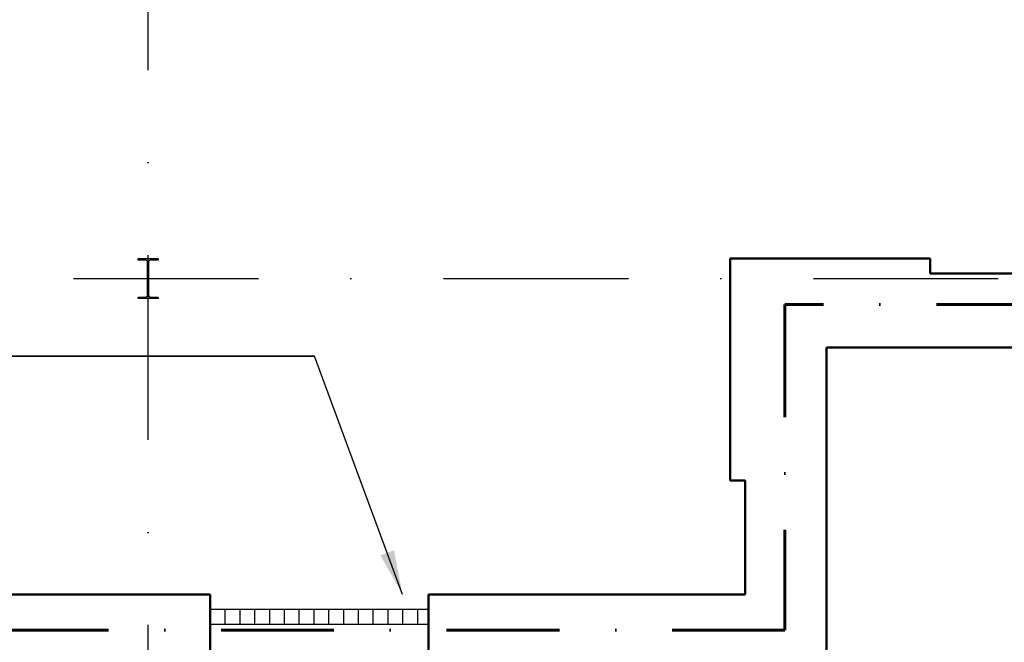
# Model space of a CAD drawing. Header units: millimetres. Extents: x 2886542 to 7567581, y -792623 to 134766.
# Tile 36 of 256: x 3932691 to 3939345, y -350384 to -346175. Entities that reach past the tile are written whole.
import ezdxf

# ---------------------------------------------------------------- set-up
doc = ezdxf.new("R2010")
doc.units = ezdxf.units.MM
doc.linetypes.add('DASHDOT', pattern=[1, 0.5, -0.25, 0, -0.25])
doc.linetypes.add('DASHDOTX2', pattern=[50.8, 25.4, -12.7, 0, -12.7])
for name, color, linetype in [('IN_C_OSA', 6, 'DASHDOT'), ('IN_VYPLNE OTVORU', 151, 'Continuous'), ('požárničina', 10, 'Continuous')]:
    doc.layers.add(name, color=color, linetype=linetype)
doc.layers.add('IN_C_TLUSTA', color=5, linetype='Continuous', lineweight=50)
doc.layers.add('IN_SLOUPY', color=134, linetype='Continuous', lineweight=30)
doc.styles.add('ROMANT', font='romant')
doc.dimstyles.new('úhlová', dxfattribs={"dimscale": 0.2, "dimtxt": 2.5, "dimasz": 1.5, "dimexe": 0, "dimexo": 3, "dimgap": 1, "dimtad": 1, "dimdec": 0, "dimzin": 0, "dimdsep": 46, "dimtxsty": 'ROMANT', "dimcen": 5, "dimclrd": 256, "dimclre": 256, "dimclrt": 7, "dimadec": 1, "dimazin": 0, "dimtfac": 1, "dimtdec": 0, "dimtix": 1, "dimtmove": 2, "dimatfit": 3, "dimfxl": 0, "dimtvp": 2, "dimtolj": 1, "dimtzin": 0, "dimarcsym": 0})

msp = doc.modelspace()

# ---------------------------------------------------------------- linework, layer by layer
at = {"layer": 'IN_C_OSA', "color": 250, "ltscale": 2500}
for p, q in [((3933558.2, -361517), (3933558.2, -336248.2)), ((3885552.3, -347925.8), (3946125.5, -347925.8))]:
    msp.add_line(p, q, dxfattribs=at)
at = {"layer": 'IN_C_TLUSTA', "color": 250}
for p, q in [((3937493.2, -349290.8), (3937493.2, -347790.8)), ((3937493.2, -347790.8), (3938843.2, -347790.8)), ((3938843.2, -347890.8), (3938843.2, -347790.8)), ((3938843.2, -347890.8), (3940943.2, -347890.8)), ((3938143.2, -350560.8), (3938143.2, -348390.8)), ((3938143.2, -348390.8), (3940943.2, -348390.8)), ((3937493.2, -349290.8), (3937593.2, -349290.8)), ((3937593.2, -350060.8), (3937593.2, -349290.8)), ((3931908.2, -350060.8), (3933978.2, -350060.8)), ((3933978.2, -350060.8), (3933978.2, -350560.8)), ((3935453.2, -350060.8), (3935453.2, -350560.8)), ((3935453.2, -350060.8), (3937593.2, -350060.8))]:
    msp.add_line(p, q, dxfattribs=at)
at = {"layer": 'IN_SLOUPY', "color": 250}
msp.add_lwpolyline([(3933554.9, -348035.6), (3933554.9, -347816, 0.414214), (3933539.9, -347801), (3933490.7, -347801), (3933490.7, -347790.8), (3933625.7, -347790.8), (3933625.7, -347801), (3933576.5, -347801, 0.414214), (3933561.5, -347816), (3933561.5, -348035.6, 0.414214), (3933576.5, -348050.6), (3933625.7, -348050.6), (3933625.7, -348060.8), (3933490.7, -348060.8), (3933490.7, -348050.6), (3933539.9, -348050.6, 0.414214)], format="xyb", close=True, dxfattribs=at)
at = {"layer": 'IN_VYPLNE OTVORU', "color": 250}
for p, q in [((3933978.2, -350160.8), (3935453.2, -350160.8)), ((3934078.2, -350160.8), (3934078.2, -350260.8)), ((3934178.2, -350160.8), (3934178.2, -350260.8)), ((3934278.2, -350160.8), (3934278.2, -350260.8)), ((3934378.2, -350160.8), (3934378.2, -350260.8)), ((3934478.2, -350160.8), (3934478.2, -350260.8)), ((3934578.2, -350160.8), (3934578.2, -350260.8)), ((3934678.2, -350160.8), (3934678.2, -350260.8)), ((3934778.2, -350160.8), (3934778.2, -350260.8)), ((3934878.2, -350160.8), (3934878.2, -350260.8)), ((3934978.2, -350160.8), (3934978.2, -350260.8)), ((3935078.2, -350160.8), (3935078.2, -350260.8)), ((3935178.2, -350160.8), (3935178.2, -350260.8)), ((3935278.2, -350160.8), (3935278.2, -350260.8)), ((3935378.2, -350160.8), (3935378.2, -350260.8)), ((3933978.2, -350260.8), (3935453.2, -350260.8))]:
    msp.add_line(p, q, dxfattribs=at)
at = {"layer": 'požárničina', "linetype": 'DASHDOTX2', "lineweight": 60, "ltscale": 30}
for p, q in [((3945744.1, -348100.7), (3937862.1, -348100.7)), ((3937862.1, -348100.7), (3937862.1, -350303.2)), ((3937862.1, -350303.2), (3912910.4, -350303.2))]:
    msp.add_line(p, q, dxfattribs=at)

# ---------------------------------------------------------------- leaders
at = {"layer": 'požárničina'}
for points in [[(3930846.6, -350060.8), (3932147.3, -348451), (3934682.8, -348451)], [(3935278.2, -350060.8), (3934682.8, -348451), (3932147.3, -348451)]]:
    msp.add_leader(points, dimstyle='úhlová', override={"dimasz": 1500, "dimgap": 1, "dimtad": 0}, dxfattribs=at)

doc.saveas('drawing.dxf')
